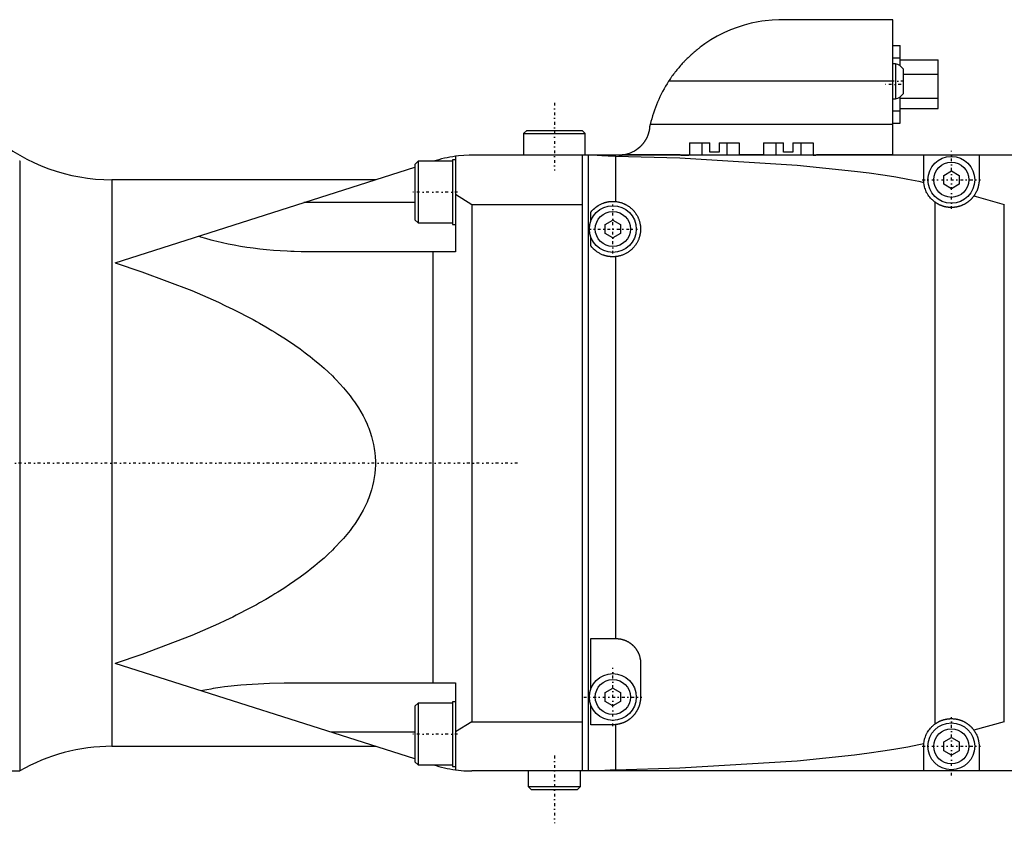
# Model space of a CAD drawing. Extents: x -152 to 584, y -5 to 847.
# Tile 6 of 7: x 184 to 344, y 712 to 842. Entities that reach past the tile are written whole.
import ezdxf

# ---------------------------------------------------------------- set-up
doc = ezdxf.new("R2010")
doc.units = 0
doc.linetypes.add('CENTER', pattern=[1.5, 0.45, -0.5, 0.05, -0.5])
doc.layers.add('AM_0', color=7, linetype='CONTINUOUS')
doc.layers.add('AM_7', color=7, linetype='CENTER')

msp = doc.modelspace()

# ---------------------------------------------------------------- linework, layer by layer
at = {"layer": 'AM_0', "color": 7, "linetype": 'CONTINUOUS'}
for p, q in [((325.5, 842), (307.5, 842)), ((325.5, 820), (325.5, 842)), ((325.5, 837.8), (326.7, 837.8)), ((326.7, 834.5), (326.7, 837.8)), ((325.5, 835.8), (326.7, 835.8)), ((326.7, 835.5), (332.88, 835.5)), ((332.88, 827.6), (332.88, 835.5)), ((325.94, 834.85), (325.5, 834.85)), ((325.94, 834.85), (325.94, 829.15)), ((327.15, 834.03), (327.15, 829.97)), ((325.5, 832), (289.06, 832)), ((327.15, 833.15), (332.88, 833.15)), ((325.5, 829.15), (325.94, 829.15)), ((326.7, 825.2), (326.7, 829.5)), ((326.7, 829.25), (332.88, 829.25)), ((325.5, 827.2), (326.7, 827.2)), ((326.7, 827.6), (332.88, 827.6)), ((266, 824), (265.5, 823.5)), ((266, 824), (275, 824)), ((275.5, 823.5), (275, 824)), ((286.08, 825), (285.98, 824.58)), ((325.5, 825), (286.08, 825)), ((325.5, 825.2), (326.7, 825.2)), ((265.5, 823.5), (265.5, 820)), ((265.5, 823.5), (275.5, 823.5)), ((275.5, 820), (275.5, 823.5)), ((292.46, 822), (292.46, 820)), ((292.46, 822), (295.75, 822)), ((294.48, 822), (294.48, 820)), ((295.75, 820.5), (295.75, 822)), ((297.25, 822), (300.54, 822)), ((297.25, 822), (297.25, 820.5)), ((298.52, 822), (298.52, 820)), ((300.54, 822), (300.54, 820)), ((304.46, 822), (304.46, 820)), ((304.46, 822), (307.75, 822)), ((306.48, 822), (306.48, 820)), ((307.75, 820.5), (307.75, 822)), ((309.25, 822), (312.54, 822)), ((309.25, 822), (309.25, 820.5)), ((310.52, 822), (310.52, 820)), ((312.54, 822), (312.54, 820)), ((183.63, 819.09), (183.63, 720)), ((254.45, 819.25), (253.95, 819.25)), ((253.95, 819.25), (253.95, 808.75)), ((254.45, 819.82), (254.45, 804.29)), ((389.56, 820), (257.1, 820)), ((275, 820), (275, 720)), ((276, 820), (276, 720)), ((280.44, 819.86), (280.44, 812.48)), ((290.93, 820.03), (281.5, 820.03)), ((290.93, 820), (290.93, 820.03)), ((297.25, 820.5), (295.75, 820.5)), ((300.54, 820.1), (304.46, 820.1)), ((309.25, 820.5), (307.75, 820.5)), ((325.5, 820.03), (313.07, 820.03)), ((313.07, 820.03), (313.07, 820)), ((330.5, 816), (330.5, 820)), ((339.5, 820), (339.5, 816)), ((199.12, 802.53), (247.85, 818.04)), ((248.35, 819), (247.85, 818.5)), ((247.85, 818.5), (247.85, 809.5)), ((253.95, 819), (248.35, 819)), ((248.35, 819), (248.35, 809)), ((333.75, 816.72), (335, 817.44)), ((335, 817.44), (336.25, 816.72)), ((241.44, 816), (198.6, 816)), ((198.6, 816), (198.6, 724)), ((333.75, 815.28), (333.75, 816.72)), ((336.25, 816.72), (336.25, 815.28)), ((335, 814.56), (333.75, 815.28)), ((336.25, 815.28), (335, 814.56)), ((254.45, 813.67), (257.1, 812)), ((338.67, 813.39), (343.6, 812)), ((247.85, 812.29), (229.78, 812.29)), ((257.1, 812), (257.1, 728)), ((257.1, 812), (275, 812)), ((332.31, 812.39), (332.31, 727.61)), ((343.6, 728), (343.6, 812)), ((247.85, 809.5), (248.35, 809)), ((276.42, 809.27), (276.42, 810.72)), ((278.75, 808.72), (280, 809.44)), ((280, 809.44), (281.25, 808.72)), ((248.35, 809), (253.95, 809)), ((253.95, 808.75), (254.45, 808.75)), ((278.75, 807.28), (278.75, 808.72)), ((281.25, 808.72), (281.25, 807.28)), ((276.42, 805.28), (276.42, 806.73)), ((280, 806.56), (278.75, 807.28)), ((281.25, 807.28), (280, 806.56)), ((254.45, 804.29), (231.1, 804.29)), ((250.76, 804.29), (250.76, 734.31)), ((280.44, 803.52), (280.44, 741.5)), ((276.42, 741.5), (280.5, 741.5)), ((276.42, 733.27), (276.42, 741.5)), ((247.85, 721.96), (199.12, 737.47)), ((284.5, 737.5), (284.5, 732)), ((226.61, 734.31), (254.45, 734.31)), ((254.45, 734.31), (254.45, 720.18)), ((278.75, 732.72), (280, 733.44)), ((278.75, 731.28), (278.75, 732.72)), ((280, 733.44), (281.25, 732.72)), ((281.25, 732.72), (281.25, 731.28)), ((254.45, 731.25), (253.95, 731.25)), ((253.95, 731.25), (253.95, 720.75)), ((280, 730.56), (278.75, 731.28)), ((281.25, 731.28), (280, 730.56)), ((248.35, 731), (247.85, 730.5)), ((247.85, 730.5), (247.85, 721.5)), ((253.95, 731), (248.35, 731)), ((248.35, 731), (248.35, 721)), ((276.42, 727.5), (276.42, 730.73)), ((257.1, 728), (254.45, 726.33)), ((257.1, 728), (275, 728)), ((343.6, 728), (338.67, 726.61)), ((247.85, 726.31), (234.18, 726.31)), ((280, 727.5), (276.42, 727.5)), ((280.44, 727.52), (280.44, 720.14)), ((333.75, 724.72), (335, 725.44)), ((333.75, 723.28), (333.75, 724.72)), ((335, 725.44), (336.25, 724.72)), ((336.25, 724.72), (336.25, 723.28)), ((198.6, 724), (241.44, 724)), ((330.5, 720), (330.5, 724)), ((335, 722.56), (333.75, 723.28)), ((336.25, 723.28), (335, 722.56)), ((339.5, 724), (339.5, 720)), ((247.85, 721.5), (248.35, 721)), ((176.02, 720), (183.63, 720)), ((248.35, 721), (253.95, 721)), ((253.95, 720.75), (254.45, 720.75)), ((389.56, 720), (257.1, 720)), ((266.25, 720), (266.25, 717.5)), ((274.75, 717.5), (274.75, 720)), ((266.25, 717.5), (266.75, 717)), ((266.25, 717.5), (274.75, 717.5)), ((266.75, 717), (274.25, 717)), ((274.25, 717), (274.75, 717.5))]:
    msp.add_line(p, q, dxfattribs=at)
for points in [[(307.5, 842, 0), (306.96, 841.99, 0), (305.87, 841.94, 0), (304.75, 841.83, 0), (304.18, 841.75, 0), (303.61, 841.65, 0), (302.47, 841.42, 0), (301.33, 841.12, 0), (300.21, 840.76, 0), (299.1, 840.33, 0), (298.01, 839.85, 0), (297.48, 839.58, 0), (296.96, 839.31, 0), (295.94, 838.72, 0), (294.95, 838.07, 0), (294.36, 837.65, 0), (294.2, 837.52, 0), (294.03, 837.39, 0), (293.95, 837.33, 0), (293.86, 837.26, 0), (293.7, 837.13, 0), (293.53, 836.99, 0), (293.36, 836.86, 0), (293.2, 836.72, 0), (293.03, 836.57, 0), (292.95, 836.5, 0), (292.87, 836.43, 0), (292.71, 836.28, 0), (292.54, 836.13, 0), (292.38, 835.98, 0), (292.22, 835.83, 0), (292.06, 835.68, 0), (291.99, 835.6, 0), (291.91, 835.52, 0), (291.75, 835.36, 0), (291.6, 835.2, 0), (291.52, 835.12, 0), (291.44, 835.04, 0), (291.29, 834.87, 0), (291.14, 834.71, 0), (291.07, 834.63, 0), (290.99, 834.54, 0), (290.84, 834.37, 0), (290.7, 834.2, 0), (290.56, 834.03, 0), (290.41, 833.86, 0), (290.28, 833.69, 0), (290.21, 833.6, 0), (290.14, 833.51, 0), (290, 833.34, 0), (289.87, 833.16, 0), (289.74, 832.98, 0), (289.61, 832.81, 0), (289.48, 832.63, 0), (289.42, 832.54, 0), (289.36, 832.45, 0), (289.24, 832.27, 0), (289.12, 832.09, 0), (289.06, 832, 0)], [(285.98, 824.58, 0), (285.98, 824.55, 0), (285.97, 824.49, 0), (285.97, 824.42, 0), (285.96, 824.39, 0), (285.96, 824.36, 0), (285.95, 824.3, 0), (285.94, 824.23, 0), (285.93, 824.17, 0), (285.92, 824.11, 0), (285.91, 824.04, 0), (285.9, 824.01, 0), (285.89, 823.98, 0), (285.88, 823.92, 0), (285.87, 823.85, 0), (285.85, 823.79, 0), (285.84, 823.73, 0), (285.82, 823.67, 0), (285.81, 823.64, 0), (285.8, 823.61, 0), (285.78, 823.54, 0), (285.76, 823.48, 0), (285.75, 823.45, 0), (285.74, 823.42, 0), (285.72, 823.36, 0), (285.7, 823.3, 0), (285.69, 823.27, 0), (285.68, 823.24, 0), (285.66, 823.18, 0), (285.63, 823.12, 0), (285.61, 823.06, 0), (285.58, 823, 0), (285.56, 822.94, 0), (285.54, 822.91, 0), (285.53, 822.88, 0), (285.5, 822.83, 0), (285.47, 822.77, 0), (285.45, 822.71, 0), (285.42, 822.65, 0), (285.39, 822.6, 0), (285.37, 822.57, 0), (285.35, 822.54, 0), (285.32, 822.49, 0), (285.29, 822.43, 0), (285.26, 822.38, 0), (285.22, 822.32, 0), (285.19, 822.27, 0), (285.17, 822.24, 0), (285.15, 822.21, 0), (285.12, 822.16, 0), (285.08, 822.11, 0), (285.04, 822.06, 0), (285, 822, 0), (284.96, 821.95, 0), (284.95, 821.93, 0), (284.93, 821.9, 0), (284.89, 821.85, 0), (284.84, 821.8, 0), (284.8, 821.75, 0), (284.76, 821.71, 0), (284.72, 821.66, 0), (284.7, 821.63, 0), (284.68, 821.61, 0), (284.63, 821.56, 0), (284.59, 821.52, 0), (284.56, 821.49, 0), (284.54, 821.47, 0), (284.5, 821.43, 0), (284.45, 821.38, 0), (284.43, 821.36, 0), (284.4, 821.34, 0), (284.36, 821.29, 0), (284.31, 821.25, 0), (284.14, 821.11, 0), (283.83, 820.88, 0), (283.5, 820.67, 0), (283.16, 820.49, 0), (282.81, 820.34, 0), (282.63, 820.27, 0), (282.44, 820.21, 0), (282.07, 820.12, 0), (281.69, 820.05, 0), (281.5, 820.03, 0)], [(183.62, 819.1, 0), (183.63, 819.09, 0)], [(257.1, 820, 0), (256.67, 820, 0), (255.8, 819.96, 0), (254.9, 819.88, 0), (254.45, 819.82, 0)], [(277.43, 820, 0), (277.5, 820, 0), (277.63, 820, 0), (277.77, 819.99, 0), (277.84, 819.99, 0), (277.91, 819.99, 0), (278.06, 819.98, 0), (278.21, 819.97, 0), (278.37, 819.96, 0), (278.53, 819.96, 0), (278.7, 819.94, 0), (278.78, 819.94, 0), (278.87, 819.93, 0), (279.05, 819.92, 0), (279.23, 819.91, 0), (279.41, 819.9, 0), (279.59, 819.89, 0), (279.78, 819.89, 0), (279.87, 819.88, 0), (279.97, 819.88, 0), (280.15, 819.87, 0), (280.34, 819.87, 0), (280.44, 819.86, 0)], [(280.44, 819.86, 0), (290.89, 819.55, 0), (309.92, 818.39, 0), (319.27, 817.42, 0), (321.65, 817.12, 0), (323.89, 816.79, 0), (324.95, 816.63, 0), (325.98, 816.46, 0), (327.92, 816.11, 0), (329.69, 815.76, 0), (330.52, 815.57, 0)], [(290.93, 820.03, 0), (291.02, 820.02, 0), (291.2, 820.01, 0), (291.4, 820, 0), (291.5, 820, 0)], [(291.5, 820, 0), (291.52, 820, 0), (291.57, 820, 0), (291.62, 820, 0), (291.65, 820, 0), (291.67, 820, 0), (291.73, 820, 0), (291.78, 820, 0), (291.83, 820.01, 0), (291.88, 820.01, 0), (291.93, 820.01, 0), (291.96, 820.01, 0), (291.99, 820.01, 0), (292.04, 820.01, 0), (292.1, 820.01, 0), (292.15, 820.02, 0), (292.21, 820.02, 0), (292.26, 820.02, 0), (292.29, 820.02, 0), (292.32, 820.02, 0), (292.37, 820.03, 0), (292.43, 820.03, 0), (292.46, 820.03, 0)], [(312.54, 820, 0), (312.64, 820, 0), (312.82, 820.01, 0), (312.99, 820.02, 0), (313.07, 820.03, 0)], [(330.52, 815.57, 0), (330.51, 815.65, 0), (330.51, 815.79, 0), (330.5, 815.93, 0), (330.5, 816, 0)], [(339.5, 816, 0), (339.5, 815.93, 0), (339.49, 815.78, 0), (339.49, 815.63, 0), (339.48, 815.56, 0), (339.47, 815.49, 0), (339.45, 815.34, 0), (339.43, 815.2, 0), (339.4, 815.05, 0), (339.37, 814.91, 0), (339.33, 814.76, 0), (339.31, 814.69, 0), (339.28, 814.62, 0), (339.23, 814.47, 0), (339.18, 814.32, 0), (339.11, 814.17, 0), (339.04, 814.03, 0), (338.97, 813.88, 0), (338.93, 813.81, 0), (338.89, 813.74, 0), (338.8, 813.6, 0), (338.71, 813.46, 0), (338.67, 813.39, 0)], [(332.31, 812.39, 0), (332.23, 812.45, 0), (332.07, 812.59, 0), (331.91, 812.73, 0), (331.84, 812.8, 0), (331.76, 812.87, 0), (331.62, 813.03, 0), (331.49, 813.19, 0), (331.36, 813.35, 0), (331.24, 813.52, 0), (331.13, 813.7, 0), (331.08, 813.79, 0), (331.03, 813.88, 0), (330.93, 814.07, 0), (330.85, 814.26, 0), (330.77, 814.46, 0), (330.71, 814.65, 0), (330.65, 814.85, 0), (330.62, 814.96, 0), (330.6, 815.06, 0), (330.56, 815.26, 0), (330.53, 815.47, 0), (330.52, 815.57, 0)], [(338.67, 813.39, 0), (338.65, 813.36, 0), (338.61, 813.31, 0), (338.57, 813.26, 0), (338.55, 813.23, 0), (338.53, 813.21, 0), (338.49, 813.15, 0), (338.44, 813.1, 0), (338.4, 813.05, 0), (338.36, 813, 0), (338.31, 812.96, 0), (338.29, 812.93, 0), (338.27, 812.91, 0), (338.23, 812.86, 0), (338.18, 812.82, 0), (338.14, 812.77, 0), (338.09, 812.73, 0), (338.04, 812.68, 0), (338.02, 812.66, 0), (337.99, 812.64, 0), (337.95, 812.6, 0), (337.9, 812.56, 0), (337.87, 812.53, 0), (337.85, 812.51, 0), (337.79, 812.47, 0), (337.74, 812.43, 0), (337.72, 812.41, 0), (337.69, 812.39, 0), (337.64, 812.35, 0), (337.58, 812.31, 0), (337.53, 812.28, 0), (337.47, 812.24, 0), (337.41, 812.2, 0), (337.39, 812.19, 0), (337.36, 812.17, 0), (337.3, 812.13, 0), (337.24, 812.1, 0), (337.18, 812.07, 0), (337.12, 812.03, 0), (337.06, 812, 0), (337.03, 811.99, 0), (337, 811.97, 0), (336.94, 811.94, 0), (336.88, 811.91, 0), (336.82, 811.88, 0), (336.76, 811.86, 0), (336.7, 811.83, 0), (336.67, 811.82, 0), (336.63, 811.81, 0), (336.57, 811.78, 0), (336.51, 811.76, 0), (336.44, 811.74, 0), (336.38, 811.72, 0), (336.31, 811.7, 0), (336.28, 811.69, 0), (336.25, 811.68, 0), (336.19, 811.66, 0), (336.12, 811.64, 0), (336.06, 811.63, 0), (335.99, 811.61, 0), (335.92, 811.6, 0), (335.89, 811.59, 0), (335.86, 811.58, 0), (335.79, 811.57, 0), (335.73, 811.56, 0), (335.7, 811.55, 0), (335.66, 811.55, 0), (335.6, 811.54, 0), (335.53, 811.53, 0), (335.5, 811.53, 0), (335.47, 811.52, 0), (335.4, 811.52, 0), (335.34, 811.51, 0), (335.27, 811.51, 0), (335.21, 811.5, 0), (335.14, 811.5, 0), (335.11, 811.5, 0), (335.08, 811.5, 0), (335.01, 811.5, 0), (334.95, 811.5, 0), (334.89, 811.5, 0), (334.82, 811.5, 0), (334.76, 811.51, 0), (334.73, 811.51, 0), (334.69, 811.51, 0), (334.63, 811.52, 0), (334.56, 811.52, 0), (334.5, 811.53, 0), (334.43, 811.54, 0), (334.37, 811.54, 0), (334.34, 811.55, 0), (334.3, 811.55, 0), (334.24, 811.57, 0), (334.17, 811.58, 0), (334.11, 811.59, 0), (334.04, 811.6, 0), (333.98, 811.62, 0), (333.94, 811.63, 0), (333.91, 811.63, 0), (333.85, 811.65, 0), (333.78, 811.67, 0), (333.72, 811.69, 0), (333.65, 811.71, 0), (333.59, 811.73, 0), (333.56, 811.74, 0), (333.52, 811.75, 0), (333.46, 811.77, 0), (333.4, 811.79, 0), (333.37, 811.81, 0), (333.33, 811.82, 0), (333.27, 811.84, 0), (333.21, 811.87, 0), (333.18, 811.88, 0), (333.15, 811.9, 0), (333.09, 811.93, 0), (333.03, 811.96, 0), (332.97, 811.99, 0), (332.91, 812.02, 0), (332.85, 812.05, 0), (332.82, 812.06, 0), (332.79, 812.08, 0), (332.73, 812.11, 0), (332.67, 812.15, 0), (332.62, 812.18, 0), (332.56, 812.22, 0), (332.5, 812.26, 0), (332.48, 812.27, 0), (332.45, 812.29, 0), (332.39, 812.33, 0), (332.34, 812.37, 0), (332.31, 812.39, 0)], [(276.42, 810.72, 0), (276.47, 810.8, 0), (276.6, 810.94, 0), (276.73, 811.1, 0), (276.81, 811.17, 0), (276.88, 811.25, 0), (277.05, 811.4, 0), (277.22, 811.54, 0), (277.41, 811.68, 0), (277.62, 811.82, 0), (277.83, 811.94, 0), (277.94, 812, 0), (278.05, 812.06, 0), (278.29, 812.16, 0), (278.43, 812.22, 0), (278.47, 812.23, 0), (278.51, 812.25, 0), (278.53, 812.25, 0), (278.55, 812.26, 0), (278.59, 812.27, 0), (278.64, 812.29, 0), (278.68, 812.3, 0), (278.72, 812.32, 0), (278.77, 812.33, 0), (278.79, 812.33, 0), (278.81, 812.34, 0), (278.86, 812.35, 0), (278.91, 812.36, 0), (278.95, 812.38, 0), (279, 812.39, 0), (279.05, 812.4, 0), (279.07, 812.4, 0), (279.09, 812.41, 0), (279.14, 812.42, 0), (279.19, 812.43, 0), (279.24, 812.43, 0), (279.29, 812.44, 0), (279.34, 812.45, 0), (279.36, 812.45, 0), (279.38, 812.46, 0), (279.43, 812.46, 0), (279.48, 812.47, 0), (279.51, 812.47, 0), (279.54, 812.48, 0), (279.59, 812.48, 0), (279.64, 812.49, 0), (279.66, 812.49, 0), (279.69, 812.49, 0), (279.74, 812.49, 0), (279.79, 812.5, 0), (279.84, 812.5, 0), (279.89, 812.5, 0), (279.94, 812.5, 0), (279.97, 812.5, 0), (280, 812.5, 0), (280.05, 812.5, 0), (280.1, 812.5, 0), (280.15, 812.5, 0), (280.2, 812.5, 0), (280.25, 812.49, 0), (280.28, 812.49, 0), (280.31, 812.49, 0), (280.36, 812.49, 0), (280.41, 812.48, 0), (280.44, 812.48, 0)], [(280.44, 812.48, 0), (280.5, 812.47, 0), (280.62, 812.46, 0), (280.74, 812.44, 0), (280.8, 812.43, 0), (280.86, 812.42, 0), (280.98, 812.39, 0), (281.1, 812.36, 0), (281.22, 812.33, 0), (281.34, 812.3, 0), (281.45, 812.26, 0), (281.51, 812.24, 0), (281.57, 812.22, 0), (281.68, 812.17, 0), (281.8, 812.13, 0), (281.91, 812.07, 0), (282.02, 812.02, 0), (282.13, 811.96, 0), (282.18, 811.94, 0), (282.24, 811.91, 0), (282.34, 811.84, 0), (282.45, 811.78, 0), (282.5, 811.74, 0), (282.55, 811.71, 0), (282.65, 811.64, 0), (282.75, 811.56, 0), (282.79, 811.53, 0), (282.84, 811.49, 0), (282.94, 811.41, 0), (283.03, 811.33, 0), (283.12, 811.24, 0), (283.21, 811.16, 0), (283.29, 811.07, 0), (283.33, 811.02, 0), (283.37, 810.98, 0), (283.45, 810.89, 0), (283.53, 810.79, 0), (283.61, 810.69, 0), (283.68, 810.59, 0), (283.75, 810.49, 0), (283.78, 810.44, 0), (283.81, 810.39, 0), (283.88, 810.28, 0), (283.94, 810.18, 0), (284, 810.07, 0), (284.05, 809.96, 0), (284.1, 809.85, 0), (284.13, 809.79, 0), (284.15, 809.73, 0), (284.2, 809.62, 0), (284.24, 809.51, 0), (284.28, 809.39, 0), (284.32, 809.27, 0), (284.35, 809.15, 0), (284.36, 809.09, 0), (284.38, 809.03, 0), (284.41, 808.91, 0), (284.43, 808.79, 0), (284.45, 808.67, 0), (284.47, 808.55, 0), (284.48, 808.43, 0), (284.48, 808.37, 0), (284.49, 808.31, 0), (284.5, 808.18, 0), (284.5, 808.06, 0), (284.5, 808, 0), (284.5, 807.94, 0), (284.5, 807.82, 0), (284.49, 807.69, 0), (284.48, 807.63, 0), (284.48, 807.57, 0), (284.47, 807.45, 0), (284.45, 807.33, 0), (284.43, 807.21, 0), (284.41, 807.09, 0), (284.38, 806.97, 0), (284.36, 806.91, 0), (284.35, 806.85, 0), (284.32, 806.73, 0), (284.28, 806.61, 0), (284.24, 806.49, 0), (284.2, 806.38, 0), (284.15, 806.27, 0), (284.13, 806.21, 0), (284.1, 806.15, 0), (284.05, 806.04, 0), (284, 805.93, 0), (283.94, 805.82, 0), (283.88, 805.72, 0), (283.81, 805.61, 0), (283.78, 805.56, 0), (283.75, 805.51, 0), (283.68, 805.41, 0), (283.61, 805.31, 0), (283.53, 805.21, 0), (283.45, 805.11, 0), (283.37, 805.02, 0), (283.33, 804.98, 0), (283.29, 804.93, 0), (283.21, 804.84, 0), (283.12, 804.76, 0), (283.03, 804.67, 0), (282.94, 804.59, 0), (282.84, 804.51, 0), (282.79, 804.47, 0), (282.75, 804.44, 0), (282.65, 804.36, 0), (282.55, 804.29, 0), (282.5, 804.26, 0), (282.45, 804.22, 0), (282.34, 804.16, 0), (282.24, 804.09, 0), (282.18, 804.06, 0), (282.13, 804.04, 0), (282.02, 803.98, 0), (281.91, 803.93, 0), (281.8, 803.87, 0), (281.68, 803.83, 0), (281.57, 803.78, 0), (281.51, 803.76, 0), (281.45, 803.74, 0), (281.34, 803.7, 0), (281.22, 803.67, 0), (281.1, 803.64, 0), (280.98, 803.61, 0), (280.86, 803.58, 0), (280.8, 803.57, 0), (280.74, 803.56, 0), (280.62, 803.54, 0), (280.5, 803.53, 0), (280.44, 803.52, 0)], [(231.1, 804.29, 0), (230.53, 804.29, 0), (229.38, 804.31, 0), (228.24, 804.34, 0), (227.67, 804.37, 0), (227.1, 804.39, 0), (225.97, 804.46, 0), (224.85, 804.54, 0), (223.75, 804.64, 0), (222.66, 804.76, 0), (221.59, 804.89, 0), (221.06, 804.96, 0), (220.53, 805.03, 0), (219.5, 805.19, 0), (218.5, 805.37, 0), (217.52, 805.56, 0), (216.57, 805.76, 0), (215.64, 805.98, 0), (215.2, 806.1, 0), (214.76, 806.21, 0), (213.9, 806.46, 0), (213.08, 806.71, 0), (212.69, 806.85, 0)], [(280.44, 803.52, 0), (280.41, 803.52, 0), (280.36, 803.51, 0), (280.31, 803.51, 0), (280.28, 803.51, 0), (280.25, 803.51, 0), (280.2, 803.5, 0), (280.15, 803.5, 0), (280.1, 803.5, 0), (280.05, 803.5, 0), (280, 803.5, 0), (279.97, 803.5, 0), (279.94, 803.5, 0), (279.89, 803.5, 0), (279.84, 803.5, 0), (279.79, 803.5, 0), (279.74, 803.51, 0), (279.69, 803.51, 0), (279.66, 803.51, 0), (279.64, 803.51, 0), (279.59, 803.52, 0), (279.54, 803.52, 0), (279.51, 803.53, 0), (279.48, 803.53, 0), (279.43, 803.54, 0), (279.38, 803.54, 0), (279.36, 803.55, 0), (279.34, 803.55, 0), (279.29, 803.56, 0), (279.24, 803.57, 0), (279.19, 803.57, 0), (279.14, 803.58, 0), (279.09, 803.59, 0), (279.07, 803.6, 0), (279.05, 803.6, 0), (279, 803.61, 0), (278.95, 803.62, 0), (278.91, 803.64, 0), (278.86, 803.65, 0), (278.81, 803.66, 0), (278.79, 803.67, 0), (278.77, 803.67, 0), (278.72, 803.68, 0), (278.68, 803.7, 0), (278.64, 803.71, 0), (278.59, 803.73, 0), (278.55, 803.74, 0), (278.53, 803.75, 0), (278.51, 803.75, 0), (278.47, 803.77, 0), (278.43, 803.78, 0), (278.29, 803.84, 0), (278.05, 803.94, 0), (277.94, 804, 0), (277.83, 804.06, 0), (277.62, 804.18, 0), (277.41, 804.32, 0), (277.22, 804.46, 0), (277.05, 804.6, 0), (276.88, 804.75, 0), (276.81, 804.83, 0), (276.73, 804.9, 0), (276.6, 805.06, 0), (276.47, 805.2, 0), (276.42, 805.28, 0)], [(199.12, 802.53, 0), (203.48, 801.08, 0), (211.58, 798, 0), (215.91, 796.11, 0), (217.09, 795.56, 0), (218.24, 795, 0), (218.81, 794.72, 0), (219.37, 794.43, 0), (220.47, 793.86, 0), (221.55, 793.29, 0), (222.08, 793, 0), (222.6, 792.71, 0), (223.62, 792.13, 0), (224.62, 791.54, 0), (225.11, 791.24, 0), (225.59, 790.94, 0), (226.54, 790.35, 0), (227.45, 789.74, 0), (228.34, 789.14, 0), (229.2, 788.53, 0), (230.03, 787.91, 0), (230.44, 787.6, 0), (230.84, 787.29, 0), (231.61, 786.67, 0), (232.36, 786.05, 0), (233.08, 785.42, 0), (233.77, 784.79, 0), (234.43, 784.15, 0), (234.75, 783.83, 0), (235.06, 783.51, 0), (235.66, 782.87, 0), (236.24, 782.23, 0), (236.78, 781.58, 0), (237.3, 780.93, 0), (237.78, 780.28, 0), (238.01, 779.96, 0), (238.23, 779.63, 0), (238.66, 778.97, 0), (239.05, 778.32, 0), (239.42, 777.66, 0), (239.75, 777, 0), (240.06, 776.34, 0), (240.2, 776, 0), (240.33, 775.67, 0), (240.58, 775.01, 0), (240.79, 774.34, 0), (240.97, 773.68, 0), (241.13, 773.01, 0), (241.25, 772.34, 0), (241.3, 772.01, 0), (241.34, 771.67, 0), (241.4, 771, 0), (241.43, 770.33, 0), (241.44, 770, 0), (241.43, 769.67, 0), (241.4, 769, 0), (241.34, 768.33, 0), (241.3, 767.99, 0), (241.25, 767.66, 0), (241.13, 766.99, 0), (240.97, 766.32, 0), (240.79, 765.66, 0), (240.58, 764.99, 0), (240.33, 764.33, 0), (240.2, 764, 0), (240.06, 763.66, 0), (239.75, 763, 0), (239.42, 762.34, 0), (239.05, 761.68, 0), (238.66, 761.03, 0), (238.23, 760.37, 0), (238.01, 760.04, 0), (237.78, 759.72, 0), (237.3, 759.07, 0), (236.78, 758.42, 0), (236.24, 757.77, 0), (235.66, 757.13, 0), (235.06, 756.49, 0), (234.75, 756.17, 0), (234.43, 755.85, 0), (233.77, 755.21, 0), (233.08, 754.58, 0), (232.36, 753.95, 0), (231.61, 753.33, 0), (230.84, 752.71, 0), (230.44, 752.4, 0), (230.03, 752.09, 0), (229.2, 751.47, 0), (228.34, 750.86, 0), (227.45, 750.26, 0), (226.54, 749.65, 0), (225.59, 749.06, 0), (225.11, 748.76, 0), (224.62, 748.46, 0), (223.62, 747.87, 0), (222.6, 747.29, 0), (222.08, 747, 0), (221.55, 746.71, 0), (220.47, 746.14, 0), (219.37, 745.57, 0), (218.81, 745.28, 0), (218.24, 745, 0), (217.09, 744.44, 0), (215.91, 743.89, 0), (211.58, 742, 0), (203.48, 738.92, 0), (199.12, 737.47, 0)], [(280.5, 741.5, 0), (280.53, 741.5, 0), (280.59, 741.5, 0), (280.65, 741.5, 0), (280.67, 741.5, 0), (280.7, 741.49, 0), (280.76, 741.49, 0), (280.82, 741.49, 0), (280.88, 741.48, 0), (280.94, 741.48, 0), (280.99, 741.47, 0), (281.02, 741.47, 0), (281.05, 741.46, 0), (281.11, 741.45, 0), (281.17, 741.44, 0), (281.22, 741.43, 0), (281.28, 741.42, 0), (281.34, 741.41, 0), (281.37, 741.41, 0), (281.39, 741.4, 0), (281.45, 741.39, 0), (281.51, 741.37, 0), (281.54, 741.36, 0), (281.56, 741.36, 0), (281.62, 741.34, 0), (281.68, 741.32, 0), (281.7, 741.31, 0), (281.73, 741.31, 0), (281.79, 741.29, 0), (281.84, 741.27, 0), (281.9, 741.25, 0), (281.95, 741.23, 0), (282, 741.21, 0), (282.03, 741.2, 0), (282.06, 741.18, 0), (282.11, 741.16, 0), (282.16, 741.14, 0), (282.22, 741.11, 0), (282.27, 741.09, 0), (282.32, 741.06, 0), (282.35, 741.05, 0), (282.37, 741.03, 0), (282.42, 741.01, 0), (282.47, 740.98, 0), (282.53, 740.95, 0), (282.58, 740.92, 0), (282.62, 740.89, 0), (282.65, 740.87, 0), (282.67, 740.86, 0), (282.72, 740.83, 0), (282.77, 740.79, 0), (282.82, 740.76, 0), (282.87, 740.73, 0), (282.91, 740.69, 0), (282.94, 740.67, 0), (282.96, 740.66, 0), (283, 740.62, 0), (283.05, 740.58, 0), (283.09, 740.55, 0), (283.14, 740.51, 0), (283.18, 740.47, 0), (283.2, 740.45, 0), (283.22, 740.43, 0), (283.27, 740.39, 0), (283.31, 740.35, 0), (283.33, 740.33, 0), (283.35, 740.31, 0), (283.39, 740.27, 0), (283.43, 740.22, 0), (283.45, 740.2, 0), (283.47, 740.18, 0), (283.51, 740.14, 0), (283.55, 740.09, 0), (283.58, 740.05, 0), (283.62, 740, 0), (283.66, 739.96, 0), (283.67, 739.94, 0), (283.69, 739.91, 0), (283.73, 739.87, 0), (283.76, 739.82, 0), (283.79, 739.77, 0), (283.83, 739.72, 0), (283.86, 739.67, 0), (283.87, 739.65, 0), (283.89, 739.62, 0), (283.92, 739.58, 0), (283.95, 739.53, 0), (283.98, 739.47, 0), (284.01, 739.42, 0), (284.03, 739.37, 0), (284.05, 739.35, 0), (284.06, 739.32, 0), (284.09, 739.27, 0), (284.11, 739.22, 0), (284.14, 739.16, 0), (284.16, 739.11, 0), (284.18, 739.06, 0), (284.2, 739.03, 0), (284.21, 739, 0), (284.23, 738.95, 0), (284.25, 738.9, 0), (284.27, 738.84, 0), (284.29, 738.79, 0), (284.31, 738.73, 0), (284.31, 738.7, 0), (284.32, 738.68, 0), (284.34, 738.62, 0), (284.36, 738.56, 0), (284.36, 738.54, 0), (284.37, 738.51, 0), (284.39, 738.45, 0), (284.4, 738.39, 0), (284.41, 738.37, 0), (284.41, 738.34, 0), (284.42, 738.28, 0), (284.43, 738.22, 0), (284.44, 738.17, 0), (284.45, 738.11, 0), (284.46, 738.05, 0), (284.47, 738.02, 0), (284.47, 737.99, 0), (284.48, 737.94, 0), (284.48, 737.88, 0), (284.49, 737.82, 0), (284.49, 737.76, 0), (284.49, 737.7, 0), (284.5, 737.67, 0), (284.5, 737.65, 0), (284.5, 737.59, 0), (284.5, 737.53, 0), (284.5, 737.5, 0)], [(213.04, 733.04, 0), (213.37, 733.11, 0), (214.06, 733.24, 0), (214.75, 733.36, 0), (215.1, 733.42, 0), (215.46, 733.48, 0), (216.18, 733.59, 0), (216.91, 733.69, 0), (219.54, 733.99, 0), (224.22, 734.27, 0), (226.61, 734.31, 0)], [(284.5, 732, 0), (284.5, 731.97, 0), (284.5, 731.91, 0), (284.5, 731.85, 0), (284.5, 731.82, 0), (284.49, 731.79, 0), (284.49, 731.72, 0), (284.49, 731.66, 0), (284.48, 731.6, 0), (284.48, 731.54, 0), (284.47, 731.48, 0), (284.47, 731.45, 0), (284.46, 731.42, 0), (284.45, 731.36, 0), (284.44, 731.3, 0), (284.43, 731.24, 0), (284.42, 731.18, 0), (284.41, 731.12, 0), (284.41, 731.09, 0), (284.4, 731.06, 0), (284.39, 731, 0), (284.37, 730.94, 0), (284.36, 730.91, 0), (284.36, 730.88, 0), (284.34, 730.82, 0), (284.33, 730.76, 0), (284.32, 730.73, 0), (284.31, 730.7, 0), (284.29, 730.64, 0), (284.27, 730.58, 0), (284.25, 730.52, 0), (284.23, 730.47, 0), (284.21, 730.41, 0), (284.2, 730.38, 0), (284.19, 730.35, 0), (284.16, 730.29, 0), (284.14, 730.24, 0), (284.12, 730.18, 0), (284.09, 730.12, 0), (284.06, 730.07, 0), (284.05, 730.04, 0), (284.04, 730.01, 0), (284.01, 729.96, 0), (283.98, 729.9, 0), (283.95, 729.85, 0), (283.92, 729.8, 0), (283.89, 729.74, 0), (283.88, 729.72, 0), (283.86, 729.69, 0), (283.83, 729.64, 0), (283.8, 729.59, 0), (283.76, 729.53, 0), (283.73, 729.48, 0), (283.7, 729.43, 0), (283.68, 729.41, 0), (283.66, 729.38, 0), (283.62, 729.33, 0), (283.59, 729.28, 0), (283.55, 729.23, 0), (283.51, 729.19, 0), (283.47, 729.14, 0), (283.45, 729.11, 0), (283.43, 729.09, 0), (283.39, 729.04, 0), (283.35, 729, 0), (283.33, 728.98, 0), (283.31, 728.95, 0), (283.27, 728.91, 0), (283.23, 728.86, 0), (283.21, 728.84, 0), (283.18, 728.82, 0), (283.14, 728.78, 0), (283.1, 728.73, 0), (283.05, 728.69, 0), (283.01, 728.65, 0), (282.96, 728.61, 0), (282.94, 728.59, 0), (282.91, 728.57, 0), (282.87, 728.53, 0), (282.82, 728.49, 0), (282.77, 728.45, 0), (282.72, 728.42, 0), (282.67, 728.38, 0), (282.65, 728.36, 0), (282.62, 728.34, 0), (282.57, 728.31, 0), (282.52, 728.27, 0), (282.47, 728.24, 0), (282.42, 728.21, 0), (282.37, 728.17, 0), (282.34, 728.16, 0), (282.32, 728.14, 0), (282.26, 728.11, 0), (282.21, 728.08, 0), (282.16, 728.05, 0), (282.1, 728.02, 0), (282.05, 727.99, 0), (282.02, 727.98, 0), (281.99, 727.96, 0), (281.94, 727.94, 0), (281.88, 727.91, 0), (281.83, 727.89, 0), (281.77, 727.86, 0), (281.71, 727.84, 0), (281.68, 727.83, 0), (281.66, 727.82, 0), (281.6, 727.79, 0), (281.54, 727.77, 0), (281.51, 727.76, 0), (281.48, 727.75, 0), (281.42, 727.73, 0), (281.37, 727.71, 0), (281.34, 727.7, 0), (281.31, 727.69, 0), (281.25, 727.68, 0), (281.19, 727.66, 0), (281.13, 727.64, 0), (281.07, 727.63, 0), (281.01, 727.62, 0), (280.98, 727.61, 0), (280.95, 727.6, 0), (280.89, 727.59, 0), (280.83, 727.58, 0), (280.77, 727.57, 0), (280.71, 727.56, 0), (280.65, 727.55, 0), (280.62, 727.54, 0), (280.59, 727.54, 0), (280.53, 727.53, 0), (280.47, 727.52, 0), (280.44, 727.52, 0)], [(332.31, 727.61, 0), (332.34, 727.63, 0), (332.39, 727.67, 0), (332.45, 727.71, 0), (332.48, 727.73, 0), (332.5, 727.74, 0), (332.56, 727.78, 0), (332.62, 727.82, 0), (332.67, 727.85, 0), (332.73, 727.89, 0), (332.79, 727.92, 0), (332.82, 727.94, 0), (332.85, 727.95, 0), (332.91, 727.98, 0), (332.97, 728.01, 0), (333.03, 728.04, 0), (333.09, 728.07, 0), (333.15, 728.1, 0), (333.18, 728.12, 0), (333.21, 728.13, 0), (333.27, 728.16, 0), (333.33, 728.18, 0), (333.37, 728.19, 0), (333.4, 728.21, 0), (333.46, 728.23, 0), (333.52, 728.25, 0), (333.56, 728.26, 0), (333.59, 728.27, 0), (333.65, 728.29, 0), (333.72, 728.31, 0), (333.78, 728.33, 0), (333.85, 728.35, 0), (333.91, 728.37, 0), (333.94, 728.37, 0), (333.98, 728.38, 0), (334.04, 728.4, 0), (334.11, 728.41, 0), (334.17, 728.42, 0), (334.24, 728.43, 0), (334.3, 728.45, 0), (334.34, 728.45, 0), (334.37, 728.46, 0), (334.43, 728.46, 0), (334.5, 728.47, 0), (334.56, 728.48, 0), (334.63, 728.48, 0), (334.69, 728.49, 0), (334.73, 728.49, 0), (334.76, 728.49, 0), (334.82, 728.5, 0), (334.89, 728.5, 0), (334.95, 728.5, 0), (335.01, 728.5, 0), (335.08, 728.5, 0), (335.11, 728.5, 0), (335.14, 728.5, 0), (335.21, 728.5, 0), (335.27, 728.49, 0), (335.34, 728.49, 0), (335.4, 728.48, 0), (335.47, 728.48, 0), (335.5, 728.47, 0), (335.53, 728.47, 0), (335.6, 728.46, 0), (335.66, 728.45, 0), (335.7, 728.45, 0), (335.73, 728.44, 0), (335.79, 728.43, 0), (335.86, 728.42, 0), (335.89, 728.41, 0), (335.92, 728.4, 0), (335.99, 728.39, 0), (336.06, 728.37, 0), (336.12, 728.36, 0), (336.19, 728.34, 0), (336.25, 728.32, 0), (336.28, 728.31, 0), (336.31, 728.3, 0), (336.38, 728.28, 0), (336.44, 728.26, 0), (336.51, 728.24, 0), (336.57, 728.22, 0), (336.63, 728.19, 0), (336.67, 728.18, 0), (336.7, 728.17, 0), (336.76, 728.14, 0), (336.82, 728.12, 0), (336.88, 728.09, 0), (336.94, 728.06, 0), (337, 728.03, 0), (337.03, 728.01, 0), (337.06, 728, 0), (337.12, 727.97, 0), (337.18, 727.93, 0), (337.24, 727.9, 0), (337.3, 727.87, 0), (337.36, 727.83, 0), (337.39, 727.81, 0), (337.41, 727.8, 0), (337.47, 727.76, 0), (337.53, 727.72, 0), (337.58, 727.69, 0), (337.64, 727.65, 0), (337.69, 727.61, 0), (337.72, 727.59, 0), (337.74, 727.57, 0), (337.79, 727.53, 0), (337.85, 727.49, 0), (337.87, 727.47, 0), (337.9, 727.44, 0), (337.95, 727.4, 0), (337.99, 727.36, 0), (338.02, 727.34, 0), (338.04, 727.32, 0), (338.09, 727.27, 0), (338.14, 727.23, 0), (338.18, 727.18, 0), (338.23, 727.14, 0), (338.27, 727.09, 0), (338.29, 727.07, 0), (338.31, 727.04, 0), (338.36, 727, 0), (338.4, 726.95, 0), (338.44, 726.9, 0), (338.49, 726.85, 0), (338.53, 726.79, 0), (338.55, 726.77, 0), (338.57, 726.74, 0), (338.61, 726.69, 0), (338.65, 726.64, 0), (338.67, 726.61, 0)], [(280.44, 727.52, 0), (280.36, 727.51, 0), (280.22, 727.51, 0), (280.07, 727.5, 0), (280, 727.5, 0)], [(330.52, 724.43, 0), (330.53, 724.53, 0), (330.56, 724.74, 0), (330.6, 724.94, 0), (330.62, 725.04, 0), (330.65, 725.15, 0), (330.71, 725.35, 0), (330.77, 725.54, 0), (330.85, 725.74, 0), (330.93, 725.93, 0), (331.03, 726.12, 0), (331.08, 726.21, 0), (331.13, 726.3, 0), (331.24, 726.48, 0), (331.36, 726.65, 0), (331.49, 726.81, 0), (331.62, 726.97, 0), (331.76, 727.13, 0), (331.84, 727.2, 0), (331.91, 727.27, 0), (332.07, 727.41, 0), (332.23, 727.55, 0), (332.31, 727.61, 0)], [(338.67, 726.61, 0), (338.71, 726.54, 0), (338.8, 726.4, 0), (338.89, 726.26, 0), (338.93, 726.19, 0), (338.97, 726.12, 0), (339.04, 725.97, 0), (339.11, 725.83, 0), (339.18, 725.68, 0), (339.23, 725.53, 0), (339.28, 725.38, 0), (339.31, 725.31, 0), (339.33, 725.24, 0), (339.37, 725.09, 0), (339.4, 724.95, 0), (339.43, 724.8, 0), (339.45, 724.66, 0), (339.47, 724.51, 0), (339.48, 724.44, 0), (339.49, 724.37, 0), (339.49, 724.22, 0), (339.5, 724.07, 0), (339.5, 724, 0)], [(330.52, 724.43, 0), (329.69, 724.24, 0), (327.92, 723.89, 0), (325.98, 723.54, 0), (324.95, 723.37, 0), (323.89, 723.21, 0), (321.65, 722.88, 0), (319.27, 722.58, 0), (309.92, 721.61, 0), (290.89, 720.45, 0), (280.44, 720.14, 0)], [(330.5, 724, 0), (330.5, 724.07, 0), (330.51, 724.21, 0), (330.51, 724.35, 0), (330.52, 724.43, 0)], [(254.45, 720.18, 0), (254.9, 720.12, 0), (255.8, 720.04, 0), (256.67, 720, 0), (257.1, 720, 0)], [(280.44, 720.14, 0), (280.34, 720.13, 0), (280.15, 720.13, 0), (279.97, 720.12, 0), (279.87, 720.12, 0), (279.78, 720.11, 0), (279.59, 720.11, 0), (279.41, 720.1, 0), (279.23, 720.09, 0), (279.05, 720.08, 0), (278.87, 720.07, 0), (278.78, 720.06, 0), (278.7, 720.06, 0), (278.53, 720.04, 0), (278.37, 720.04, 0), (278.21, 720.03, 0), (278.06, 720.02, 0), (277.91, 720.01, 0), (277.84, 720.01, 0), (277.77, 720.01, 0), (277.63, 720, 0), (277.5, 720, 0), (277.43, 720, 0)]]:
    msp.add_polyline3d(points, dxfattribs=at)
for centre, radius in [((335, 816), 3.8), ((335, 816), 2.85), ((280, 808), 3.8), ((280, 808), 2.85), ((280, 732), 3.8), ((280, 732), 2.85), ((335, 724), 3.8), ((335, 724), 2.85)]:
    msp.add_circle(centre, radius, dxfattribs=at)
for centre, radius, start, end in [((325.5, 832.9), 2, 34.4115, 77.1614), ((307.5, 820), 22, 146.9443, 166.8634), ((325.5, 831.1), 2, 282.8386, 325.5885), ((198.6, 846), 30, 230.0555, 270), ((257.1, 800), 20, 97.6141, 108.1949), ((281, 825), 5, 270, 275.7392), ((198.6, 694), 30, 90, 119.9264), ((257.1, 740), 20, 251.8051, 262.3859)]:
    msp.add_arc(centre, radius, start, end, dxfattribs=at)
at = {"layer": 'AM_7', "color": 4, "linetype": 'CENTER'}
for p, q in [((327.23, 832), (325.42, 832)), ((326.82, 831.5), (324.18, 831.5)), ((270.5, 828.5), (270.5, 817.5)), ((335, 811.27), (335, 820.73)), ((330.27, 816), (339.73, 816)), ((254.78, 814), (247.52, 814)), ((280, 804.01), (280, 811.99)), ((276.01, 808), (283.99, 808)), ((264.5, 770), (154.5, 770)), ((280, 727.28), (280, 736.72)), ((275.28, 732), (284.73, 732)), ((335, 719.27), (335, 728.73)), ((254.78, 726), (247.52, 726)), ((330.27, 724), (339.73, 724)), ((270.5, 722.5), (270.5, 711.5))]:
    msp.add_line(p, q, dxfattribs=at)

doc.saveas('drawing.dxf')
